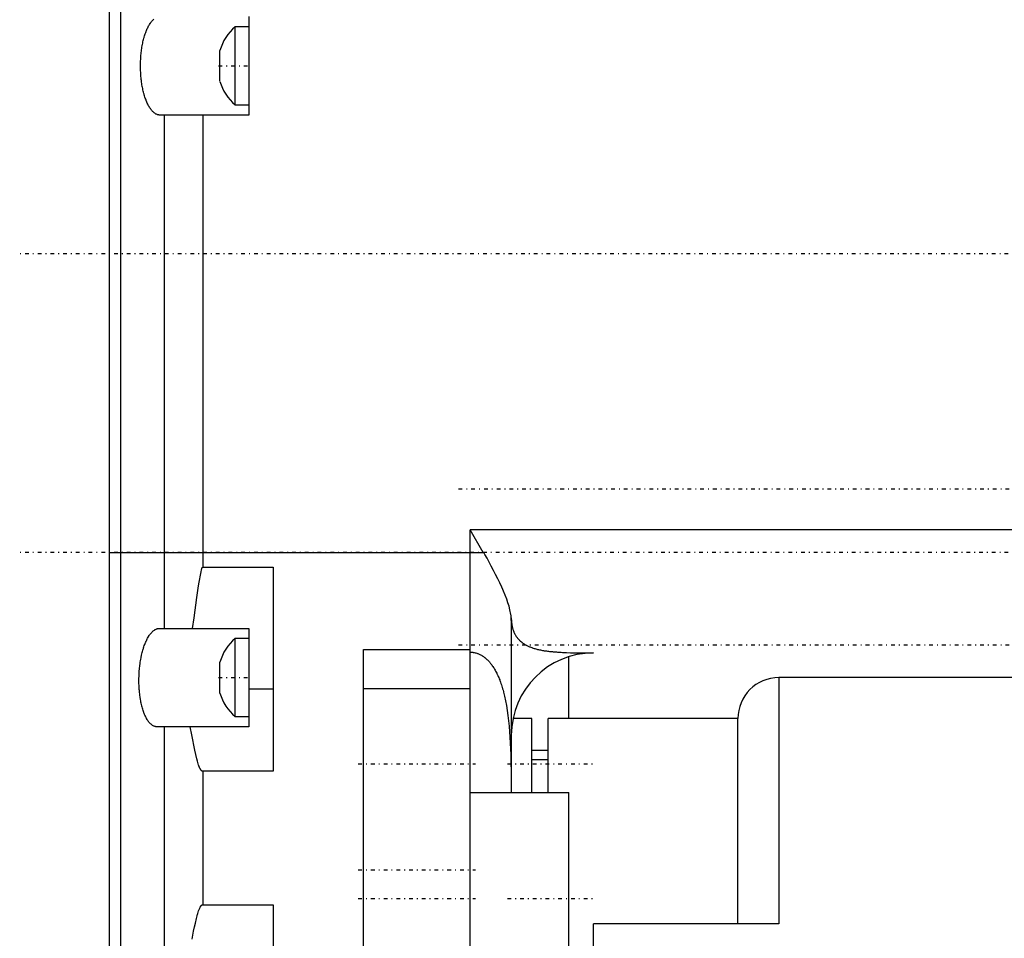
# Model space of a CAD drawing. Extents: x -128 to 128, y -5 to 906.
# Tile 4 of 8: x -120 to 0, y 358 to 470. Entities that reach past the tile are written whole.
import ezdxf

# ---------------------------------------------------------------- set-up
doc = ezdxf.new("R2010")
doc.units = 0
doc.linetypes.add('CENTER', pattern=[1.5, 0.45, -0.5, 0.05, -0.5])
doc.layers.add('AM_0', color=7, linetype='CONTINUOUS')
doc.layers.add('AM_7', color=7, linetype='CENTER')

msp = doc.modelspace()

# ---------------------------------------------------------------- linework, layer by layer
at = {"layer": 'AM_0', "color": 7, "linetype": 'CONTINUOUS'}
for p, q in [((-107.57, 282.48), (-107.57, 770.02)), ((-109, 762.6), (-109, 289.9)), ((-92, 470.5), (-92, 458.5)), ((-92, 469.25), (-93.65, 469.25)), ((-93.65, 459.75), (-93.65, 469.25)), ((-95.5, 462.62), (-95.5, 466.38)), ((-93.65, 459.75), (-92, 459.75)), ((-92, 458.5), (-102.78, 458.5)), ((-102.24, 396), (-102.24, 458.5)), ((-97.6, 458.5), (-97.6, 403.45)), ((-63.42, 405.25), (-65, 408)), ((-65, 344.77), (-65, 408)), ((68.67, 408), (-65, 408)), ((-109, 405.25), (-63.34, 405.25)), ((-97.6, 403.45), (-89, 403.45)), ((-89, 403.45), (-89, 378.6)), ((-60, 397.29), (-60, 376.02)), ((-102.86, 396), (-92, 396)), ((-92, 396), (-92, 384)), ((-92, 394.75), (-93.65, 394.75)), ((-93.65, 385.25), (-93.65, 394.75)), ((-78, 330.46), (-78, 393.43)), ((-78, 393.43), (-65, 393.43)), ((-53, 385), (-53, 392.54)), ((-95.5, 388.12), (-95.5, 391.88)), ((22.5, 390), (-27.4, 390)), ((-27.4, 390), (-27.4, 360)), ((-78, 388.68), (-65, 388.68)), ((-92, 388.63), (-89, 388.63)), ((-93.65, 385.25), (-92, 385.25)), ((-92, 384), (-103.14, 384)), ((-102.24, 336), (-102.24, 384)), ((-57.5, 385), (-59.8, 385)), ((-57.5, 376.04), (-57.5, 385)), ((-32.4, 385), (-55.5, 385)), ((-55.5, 376.03), (-55.5, 385)), ((-32.4, 360), (-32.4, 385)), ((-57.5, 381.18), (-55.5, 381.18)), ((-55.5, 380), (-57.5, 380)), ((-97.6, 378.6), (-97.6, 362.34)), ((-89, 378.6), (-97.6, 378.6)), ((-65, 376.02), (-53, 376.02)), ((-53, 350.55), (-53, 376.02)), ((-97.6, 362.34), (-89, 362.34)), ((-89, 362.34), (-89, 266)), ((-50, 230.33), (-50, 360)), ((-27.4, 360), (-50, 360))]:
    msp.add_line(p, q, dxfattribs=at)
for points in [[(-102.78, 458.5, 0), (-102.82, 458.5, 0), (-102.89, 458.51, 0), (-102.96, 458.52, 0), (-102.99, 458.52, 0), (-103.03, 458.53, 0), (-103.1, 458.55, 0), (-103.17, 458.58, 0), (-103.24, 458.61, 0), (-103.3, 458.64, 0), (-103.37, 458.68, 0), (-103.41, 458.7, 0), (-103.44, 458.73, 0), (-103.51, 458.78, 0), (-103.57, 458.83, 0), (-103.64, 458.89, 0), (-103.7, 458.96, 0), (-103.77, 459.03, 0), (-103.8, 459.06, 0), (-103.83, 459.1, 0), (-103.89, 459.18, 0), (-103.95, 459.26, 0), (-103.98, 459.3, 0), (-104.01, 459.35, 0), (-104.07, 459.44, 0), (-104.13, 459.54, 0), (-104.16, 459.59, 0), (-104.19, 459.64, 0), (-104.24, 459.74, 0), (-104.3, 459.85, 0), (-104.35, 459.96, 0), (-104.4, 460.08, 0), (-104.46, 460.2, 0), (-104.48, 460.26, 0), (-104.5, 460.32, 0), (-104.55, 460.45, 0), (-104.6, 460.58, 0), (-104.64, 460.71, 0), (-104.69, 460.85, 0), (-104.73, 460.99, 0), (-104.75, 461.06, 0), (-104.77, 461.13, 0), (-104.81, 461.28, 0), (-104.84, 461.42, 0), (-104.88, 461.58, 0), (-104.91, 461.73, 0), (-104.94, 461.89, 0), (-104.96, 461.96, 0), (-104.97, 462.04, 0), (-105, 462.2, 0), (-105.03, 462.37, 0), (-105.05, 462.53, 0), (-105.07, 462.7, 0), (-105.09, 462.86, 0), (-105.1, 462.95, 0), (-105.11, 463.03, 0), (-105.13, 463.2, 0), (-105.14, 463.37, 0), (-105.15, 463.54, 0), (-105.16, 463.72, 0), (-105.17, 463.89, 0), (-105.17, 463.98, 0), (-105.18, 464.06, 0), (-105.18, 464.24, 0), (-105.18, 464.41, 0), (-105.18, 464.5, 0), (-105.18, 464.59, 0), (-105.18, 464.76, 0), (-105.18, 464.94, 0), (-105.17, 465.02, 0), (-105.17, 465.11, 0), (-105.16, 465.28, 0), (-105.15, 465.46, 0), (-105.14, 465.63, 0), (-105.13, 465.8, 0), (-105.11, 465.97, 0), (-105.1, 466.05, 0), (-105.09, 466.14, 0), (-105.07, 466.3, 0), (-105.05, 466.47, 0), (-105.03, 466.63, 0), (-105, 466.8, 0), (-104.97, 466.96, 0), (-104.96, 467.04, 0), (-104.94, 467.11, 0), (-104.91, 467.27, 0), (-104.88, 467.42, 0), (-104.84, 467.58, 0), (-104.81, 467.72, 0), (-104.77, 467.87, 0), (-104.75, 467.94, 0), (-104.73, 468.01, 0), (-104.69, 468.15, 0), (-104.64, 468.29, 0), (-104.6, 468.42, 0), (-104.55, 468.55, 0), (-104.5, 468.68, 0), (-104.48, 468.74, 0), (-104.46, 468.8, 0), (-104.4, 468.92, 0), (-104.35, 469.04, 0), (-104.3, 469.15, 0), (-104.24, 469.26, 0), (-104.19, 469.36, 0), (-104.16, 469.41, 0), (-104.13, 469.46, 0), (-104.07, 469.56, 0), (-104.01, 469.65, 0), (-103.98, 469.7, 0), (-103.95, 469.74, 0), (-103.89, 469.82, 0), (-103.83, 469.9, 0), (-103.8, 469.94, 0), (-103.77, 469.97, 0), (-103.7, 470.04, 0), (-103.64, 470.11, 0), (-103.57, 470.17, 0)], [(-60, 396.96, 0), (-60, 397.14, 0), (-60.03, 397.51, 0), (-60.09, 397.88, 0), (-60.13, 398.07, 0), (-60.17, 398.27, 0), (-60.28, 398.68, 0), (-60.41, 399.11, 0), (-60.56, 399.56, 0), (-60.74, 400.02, 0), (-60.94, 400.51, 0), (-61.05, 400.75, 0), (-61.17, 401.01, 0), (-61.41, 401.53, 0), (-61.66, 402.04, 0), (-61.92, 402.56, 0), (-62.18, 403.06, 0), (-62.44, 403.56, 0), (-62.57, 403.81, 0), (-62.7, 404.06, 0), (-62.96, 404.54, 0), (-63.22, 405.01, 0), (-63.34, 405.25, 0)], [(-98.84, 396, 0), (-98.66, 397.28, 0), (-98.31, 399.77, 0), (-98.1, 401.18, 0), (-98.03, 401.61, 0), (-97.96, 402.04, 0), (-97.92, 402.26, 0), (-97.89, 402.47, 0), (-97.81, 402.88, 0), (-97.76, 403.11, 0), (-97.74, 403.17, 0), (-97.72, 403.24, 0), (-97.71, 403.28, 0), (-97.71, 403.28, 0), (-97.7, 403.29, 0), (-97.7, 403.31, 0), (-97.7, 403.31, 0), (-97.69, 403.32, 0), (-97.69, 403.33, 0), (-97.68, 403.34, 0), (-97.68, 403.35, 0), (-97.68, 403.36, 0), (-97.67, 403.37, 0), (-97.67, 403.38, 0), (-97.67, 403.38, 0), (-97.66, 403.39, 0), (-97.66, 403.4, 0), (-97.65, 403.41, 0), (-97.65, 403.41, 0), (-97.64, 403.42, 0), (-97.64, 403.42, 0), (-97.64, 403.42, 0), (-97.64, 403.42, 0), (-97.64, 403.42, 0), (-97.64, 403.42, 0), (-97.64, 403.42, 0), (-97.64, 403.43, 0), (-97.64, 403.43, 0), (-97.63, 403.43, 0), (-97.63, 403.43, 0), (-97.63, 403.43, 0), (-97.63, 403.43, 0), (-97.63, 403.43, 0), (-97.63, 403.43, 0), (-97.63, 403.43, 0), (-97.63, 403.44, 0), (-97.63, 403.44, 0), (-97.63, 403.44, 0), (-97.62, 403.44, 0), (-97.62, 403.44, 0), (-97.62, 403.44, 0), (-97.62, 403.44, 0), (-97.62, 403.44, 0), (-97.62, 403.44, 0), (-97.62, 403.44, 0), (-97.61, 403.44, 0), (-97.61, 403.44, 0), (-97.61, 403.44, 0), (-97.61, 403.45, 0), (-97.61, 403.45, 0), (-97.61, 403.45, 0), (-97.6, 403.45, 0), (-97.6, 403.45, 0), (-97.6, 403.45, 0), (-97.6, 403.45, 0)], [(-60, 397.29, 0), (-60, 397.24, 0), (-60, 397.13, 0), (-59.99, 397.04, 0), (-59.99, 396.99, 0), (-59.99, 396.94, 0), (-59.98, 396.84, 0), (-59.97, 396.74, 0), (-59.96, 396.65, 0), (-59.95, 396.56, 0), (-59.94, 396.46, 0), (-59.93, 396.42, 0), (-59.92, 396.37, 0), (-59.91, 396.28, 0), (-59.89, 396.19, 0), (-59.87, 396.11, 0), (-59.85, 396.02, 0), (-59.82, 395.94, 0), (-59.81, 395.89, 0), (-59.8, 395.85, 0), (-59.77, 395.77, 0), (-59.74, 395.69, 0), (-59.72, 395.65, 0), (-59.71, 395.61, 0), (-59.68, 395.53, 0), (-59.64, 395.45, 0), (-59.62, 395.41, 0), (-59.6, 395.37, 0), (-59.57, 395.3, 0), (-59.53, 395.23, 0), (-59.48, 395.15, 0), (-59.44, 395.08, 0), (-59.4, 395.01, 0), (-59.37, 394.98, 0), (-59.35, 394.95, 0), (-59.3, 394.88, 0), (-59.25, 394.81, 0), (-59.2, 394.75, 0), (-59.14, 394.69, 0), (-59.09, 394.63, 0), (-59.06, 394.6, 0), (-59.03, 394.57, 0), (-58.97, 394.51, 0), (-58.91, 394.45, 0), (-58.85, 394.4, 0), (-58.78, 394.35, 0), (-58.72, 394.29, 0), (-58.68, 394.27, 0), (-58.65, 394.24, 0), (-58.58, 394.19, 0), (-58.51, 394.14, 0), (-58.44, 394.1, 0), (-58.36, 394.05, 0), (-58.28, 394.01, 0), (-58.24, 393.98, 0), (-58.21, 393.96, 0), (-58.13, 393.92, 0), (-58.04, 393.88, 0), (-57.96, 393.84, 0), (-57.87, 393.8, 0), (-57.79, 393.76, 0), (-57.74, 393.74, 0), (-57.7, 393.73, 0), (-57.61, 393.69, 0), (-57.51, 393.66, 0), (-57.46, 393.64, 0), (-57.42, 393.62, 0), (-57.32, 393.59, 0), (-57.22, 393.56, 0), (-57.17, 393.54, 0), (-57.12, 393.53, 0), (-57.01, 393.5, 0), (-56.91, 393.47, 0), (-56.8, 393.44, 0), (-56.69, 393.42, 0), (-56.58, 393.39, 0), (-56.52, 393.38, 0), (-56.46, 393.37, 0), (-56.34, 393.35, 0), (-56.22, 393.32, 0), (-56.1, 393.3, 0), (-55.98, 393.28, 0), (-55.85, 393.26, 0), (-55.79, 393.25, 0), (-55.72, 393.24, 0), (-55.59, 393.23, 0), (-55.46, 393.21, 0), (-55.33, 393.19, 0), (-55.19, 393.18, 0), (-55.06, 393.17, 0), (-54.99, 393.16, 0), (-54.92, 393.15, 0), (-54.78, 393.14, 0), (-54.64, 393.13, 0), (-54.5, 393.12, 0), (-54.36, 393.11, 0), (-54.21, 393.1, 0), (-54.14, 393.09, 0), (-54.07, 393.09, 0), (-53.92, 393.08, 0), (-53.78, 393.07, 0), (-53.26, 393.05, 0), (-52.81, 393.03, 0), (-52.35, 393.02, 0), (-51.42, 393.01, 0), (-50.46, 393, 0), (-50, 393, 0)], [(-103.14, 384, 0), (-103.17, 384, 0), (-103.24, 384.01, 0), (-103.31, 384.01, 0), (-103.34, 384.02, 0), (-103.37, 384.03, 0), (-103.44, 384.05, 0), (-103.51, 384.07, 0), (-103.57, 384.1, 0), (-103.64, 384.13, 0), (-103.71, 384.17, 0), (-103.74, 384.19, 0), (-103.77, 384.22, 0), (-103.84, 384.27, 0), (-103.9, 384.32, 0), (-103.96, 384.38, 0), (-104.03, 384.44, 0), (-104.09, 384.51, 0), (-104.12, 384.54, 0), (-104.15, 384.58, 0), (-104.21, 384.66, 0), (-104.27, 384.74, 0), (-104.3, 384.78, 0), (-104.32, 384.82, 0), (-104.38, 384.91, 0), (-104.43, 385.01, 0), (-104.46, 385.05, 0), (-104.49, 385.1, 0), (-104.54, 385.2, 0), (-104.59, 385.31, 0), (-104.64, 385.41, 0), (-104.69, 385.52, 0), (-104.73, 385.64, 0), (-104.76, 385.7, 0), (-104.78, 385.76, 0), (-104.82, 385.88, 0), (-104.87, 386.01, 0), (-104.91, 386.14, 0), (-104.95, 386.28, 0), (-104.99, 386.42, 0), (-105.01, 386.49, 0), (-105.02, 386.57, 0), (-105.06, 386.72, 0), (-105.09, 386.87, 0), (-105.13, 387.02, 0), (-105.16, 387.18, 0), (-105.19, 387.34, 0), (-105.2, 387.43, 0), (-105.21, 387.51, 0), (-105.24, 387.67, 0), (-105.26, 387.84, 0), (-105.28, 388.01, 0), (-105.3, 388.19, 0), (-105.32, 388.36, 0), (-105.32, 388.45, 0), (-105.33, 388.53, 0), (-105.34, 388.71, 0), (-105.35, 388.89, 0), (-105.36, 389.06, 0), (-105.37, 389.24, 0), (-105.37, 389.41, 0), (-105.37, 389.5, 0), (-105.37, 389.59, 0), (-105.37, 389.76, 0), (-105.37, 389.94, 0), (-105.37, 390.03, 0), (-105.36, 390.11, 0), (-105.36, 390.29, 0), (-105.35, 390.47, 0), (-105.34, 390.56, 0), (-105.34, 390.65, 0), (-105.33, 390.83, 0), (-105.31, 391.01, 0), (-105.29, 391.19, 0), (-105.28, 391.36, 0), (-105.25, 391.54, 0), (-105.24, 391.63, 0), (-105.23, 391.72, 0), (-105.21, 391.89, 0), (-105.18, 392.06, 0), (-105.15, 392.23, 0), (-105.12, 392.4, 0), (-105.08, 392.56, 0), (-105.07, 392.64, 0), (-105.05, 392.72, 0), (-105.01, 392.88, 0), (-104.98, 393.04, 0), (-104.94, 393.19, 0), (-104.9, 393.34, 0), (-104.85, 393.48, 0), (-104.83, 393.55, 0), (-104.81, 393.62, 0), (-104.76, 393.76, 0), (-104.72, 393.89, 0), (-104.67, 394.02, 0), (-104.62, 394.14, 0), (-104.58, 394.26, 0), (-104.55, 394.32, 0), (-104.52, 394.38, 0), (-104.47, 394.49, 0), (-104.42, 394.6, 0), (-104.36, 394.71, 0), (-104.31, 394.82, 0), (-104.25, 394.92, 0), (-104.22, 394.97, 0), (-104.19, 395.02, 0), (-104.13, 395.11, 0), (-104.07, 395.2, 0), (-104.04, 395.24, 0), (-104.01, 395.28, 0), (-103.94, 395.36, 0), (-103.88, 395.44, 0), (-103.85, 395.47, 0), (-103.82, 395.51, 0), (-103.75, 395.58, 0), (-103.69, 395.64, 0), (-103.62, 395.69, 0), (-103.55, 395.75, 0), (-103.49, 395.79, 0), (-103.45, 395.81, 0), (-103.42, 395.84, 0), (-103.35, 395.87, 0), (-103.29, 395.9, 0), (-103.22, 395.93, 0), (-103.16, 395.95, 0), (-103.09, 395.97, 0), (-103.06, 395.98, 0), (-103.02, 395.99, 0), (-102.96, 396, 0), (-102.89, 396, 0), (-102.86, 396, 0)], [(-65, 393.1, 0), (-64.95, 393.1, 0), (-64.84, 393.09, 0), (-64.74, 393.08, 0), (-64.68, 393.08, 0), (-64.63, 393.07, 0), (-64.53, 393.05, 0), (-64.42, 393.03, 0), (-64.32, 393, 0), (-64.22, 392.97, 0), (-64.12, 392.94, 0), (-64.07, 392.92, 0), (-64.02, 392.9, 0), (-63.93, 392.86, 0), (-63.83, 392.82, 0), (-63.74, 392.77, 0), (-63.65, 392.72, 0), (-63.56, 392.67, 0), (-63.52, 392.64, 0), (-63.47, 392.61, 0), (-63.39, 392.55, 0), (-63.3, 392.49, 0), (-63.26, 392.46, 0), (-63.22, 392.43, 0), (-63.14, 392.36, 0), (-63.06, 392.29, 0), (-63.02, 392.26, 0), (-62.99, 392.22, 0), (-62.91, 392.15, 0), (-62.83, 392.07, 0), (-62.76, 391.99, 0), (-62.68, 391.91, 0), (-62.61, 391.82, 0), (-62.57, 391.78, 0), (-62.53, 391.73, 0), (-62.46, 391.64, 0), (-62.39, 391.54, 0), (-62.32, 391.44, 0), (-62.25, 391.34, 0), (-62.18, 391.24, 0), (-62.14, 391.18, 0), (-62.11, 391.13, 0), (-62.04, 391.02, 0), (-61.97, 390.9, 0), (-61.91, 390.78, 0), (-61.84, 390.66, 0), (-61.78, 390.53, 0), (-61.75, 390.47, 0), (-61.71, 390.41, 0), (-61.65, 390.27, 0), (-61.59, 390.14, 0), (-61.53, 390, 0), (-61.48, 389.87, 0), (-61.42, 389.72, 0), (-61.39, 389.65, 0), (-61.36, 389.58, 0), (-61.31, 389.43, 0), (-61.26, 389.28, 0), (-61.21, 389.13, 0), (-61.16, 388.97, 0), (-61.11, 388.81, 0), (-61.08, 388.73, 0), (-61.06, 388.65, 0), (-61.01, 388.49, 0), (-60.97, 388.32, 0), (-60.95, 388.24, 0), (-60.82, 387.72, 0), (-60.6, 386.6, 0), (-60.42, 385.38, 0), (-60.28, 384.09, 0), (-60.18, 382.74, 0), (-60.11, 381.32, 0), (-60.08, 380.59, 0), (-60.06, 379.85, 0), (-60.03, 378.32, 0), (-60.02, 376.79, 0), (-60.01, 376.02, 0)], [(-97.6, 378.6, 0), (-97.6, 378.6, 0), (-97.61, 378.6, 0), (-97.62, 378.6, 0), (-97.63, 378.6, 0), (-97.63, 378.6, 0), (-97.64, 378.6, 0), (-97.65, 378.6, 0), (-97.66, 378.61, 0), (-97.66, 378.61, 0), (-97.67, 378.61, 0), (-97.68, 378.62, 0), (-97.68, 378.62, 0), (-97.69, 378.62, 0), (-97.7, 378.63, 0), (-97.7, 378.63, 0), (-97.71, 378.64, 0), (-97.72, 378.64, 0), (-97.72, 378.64, 0), (-97.73, 378.65, 0), (-97.73, 378.65, 0), (-97.74, 378.66, 0), (-97.74, 378.66, 0), (-97.75, 378.66, 0), (-97.75, 378.67, 0), (-97.76, 378.68, 0), (-97.76, 378.68, 0), (-97.77, 378.68, 0), (-97.77, 378.69, 0), (-97.78, 378.69, 0), (-97.78, 378.7, 0), (-97.79, 378.71, 0), (-97.8, 378.72, 0), (-97.8, 378.72, 0), (-97.8, 378.72, 0), (-97.81, 378.73, 0), (-97.81, 378.74, 0), (-97.83, 378.76, 0), (-97.86, 378.8, 0), (-97.88, 378.84, 0), (-97.91, 378.89, 0), (-97.92, 378.91, 0), (-97.93, 378.93, 0), (-97.96, 378.98, 0), (-97.98, 379.03, 0), (-98, 379.08, 0), (-98.02, 379.13, 0), (-98.04, 379.18, 0), (-98.05, 379.2, 0), (-98.06, 379.23, 0), (-98.08, 379.28, 0), (-98.1, 379.33, 0), (-98.11, 379.35, 0), (-98.16, 379.51, 0), (-98.25, 379.81, 0), (-98.33, 380.1, 0), (-98.57, 381.15, 0), (-98.94, 383.03, 0), (-99.11, 384, 0)], [(-98.9, 358.13, 0), (-98.71, 359.13, 0), (-98.61, 359.63, 0), (-98.5, 360.11, 0), (-98.37, 360.66, 0), (-98.33, 360.82, 0), (-98.29, 360.97, 0), (-98.27, 361.05, 0), (-98.25, 361.13, 0), (-98.2, 361.28, 0), (-98.15, 361.45, 0), (-98.1, 361.61, 0), (-98.04, 361.77, 0), (-97.97, 361.93, 0), (-97.93, 362, 0), (-97.93, 362.01, 0), (-97.92, 362.04, 0), (-97.9, 362.06, 0), (-97.9, 362.07, 0), (-97.89, 362.08, 0), (-97.88, 362.11, 0), (-97.86, 362.13, 0), (-97.85, 362.15, 0), (-97.83, 362.17, 0), (-97.82, 362.2, 0), (-97.81, 362.21, 0), (-97.8, 362.22, 0), (-97.78, 362.24, 0), (-97.76, 362.26, 0), (-97.75, 362.27, 0), (-97.74, 362.27, 0), (-97.74, 362.28, 0), (-97.74, 362.28, 0), (-97.74, 362.28, 0), (-97.73, 362.28, 0), (-97.73, 362.29, 0), (-97.73, 362.29, 0), (-97.72, 362.29, 0), (-97.72, 362.3, 0), (-97.72, 362.3, 0), (-97.71, 362.3, 0), (-97.71, 362.3, 0), (-97.71, 362.3, 0), (-97.7, 362.31, 0), (-97.7, 362.31, 0), (-97.7, 362.31, 0), (-97.69, 362.31, 0), (-97.69, 362.31, 0), (-97.69, 362.31, 0), (-97.68, 362.32, 0), (-97.68, 362.32, 0), (-97.68, 362.32, 0), (-97.68, 362.32, 0), (-97.67, 362.32, 0), (-97.67, 362.32, 0), (-97.67, 362.33, 0), (-97.66, 362.33, 0), (-97.66, 362.33, 0), (-97.65, 362.33, 0), (-97.65, 362.33, 0), (-97.64, 362.33, 0), (-97.64, 362.33, 0), (-97.64, 362.33, 0), (-97.64, 362.33, 0), (-97.63, 362.34, 0), (-97.63, 362.34, 0), (-97.62, 362.34, 0), (-97.62, 362.34, 0), (-97.61, 362.34, 0), (-97.61, 362.34, 0), (-97.61, 362.34, 0), (-97.6, 362.34, 0), (-97.6, 362.34, 0)]]:
    msp.add_polyline3d(points, dxfattribs=at)
for centre, radius, start, end in [((-89.96, 464.84), 5.75, 129.8595, 164.4339), ((-89.96, 464.16), 5.75, 195.5661, 230.1405), ((-89.96, 390.34), 5.75, 129.8595, 164.4339), ((-50, 383), 10, 90, 180), ((-27.4, 385), 5, 90, 180), ((-89.96, 389.66), 5.75, 195.5661, 230.1405)]:
    msp.add_arc(centre, radius, start, end, dxfattribs=at)
at = {"layer": 'AM_7', "color": 4, "linetype": 'CENTER'}
for p, q in [((-95.68, 464.5), (-91.83, 464.5)), ((119.9, 441.6), (-119.9, 441.6)), ((-66.43, 413), (74.92, 413)), ((119.9, 405.25), (-119.9, 405.25)), ((-66.43, 394), (74.92, 394)), ((-95.68, 390), (-91.83, 390)), ((-78.65, 379.5), (-64.35, 379.5)), ((-60.48, 379.5), (-50.03, 379.5)), ((-78.65, 366.6), (-64.35, 366.6)), ((-78.65, 363.1), (-64.35, 363.1)), ((-60.48, 363.1), (-50.03, 363.1))]:
    msp.add_line(p, q, dxfattribs=at)

doc.saveas('drawing.dxf')
